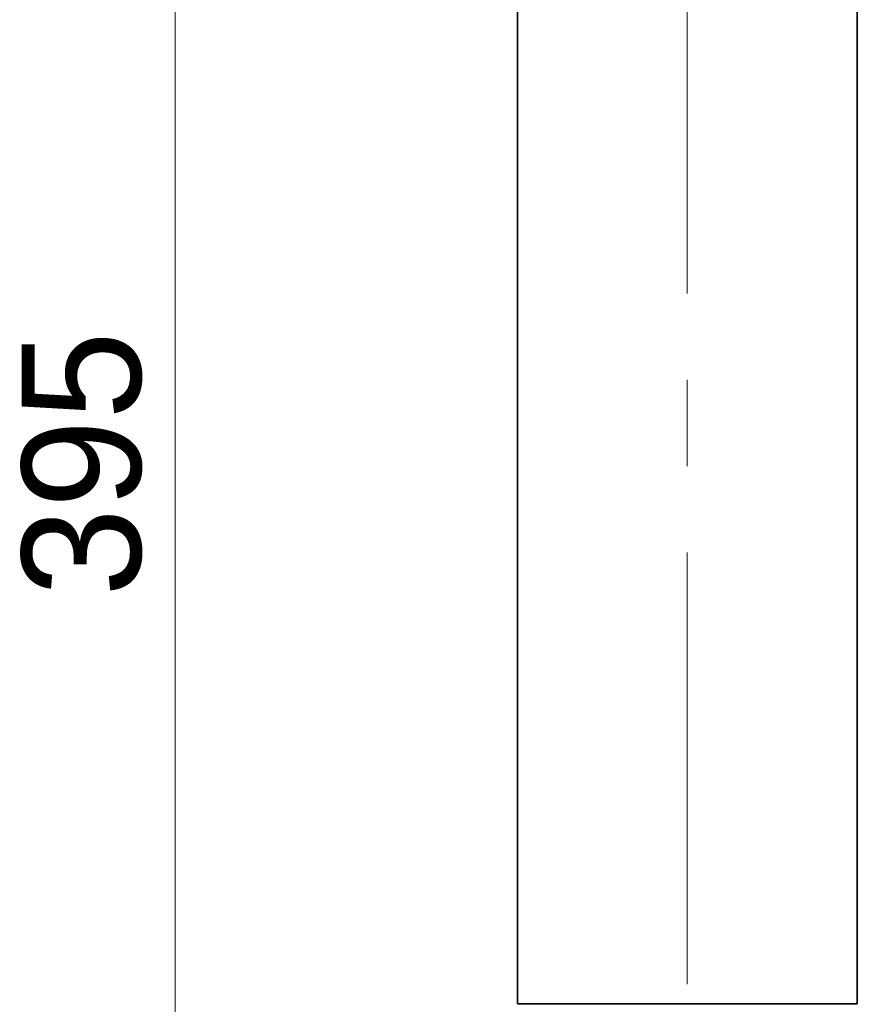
# Model space of a CAD drawing. Header units: millimetres. Extents: x 0 to 3360, y 0 to 2379.
# Tile 15 of 21: x 1237 to 1435, y 1679 to 1911. Entities that reach past the tile are written whole.
import ezdxf

# ---------------------------------------------------------------- set-up
doc = ezdxf.new("R2010")
doc.units = ezdxf.units.MM
doc.header["$LTSCALE"] = 8
doc.linetypes.add('CENTERX2', pattern=[20.32, 12.7, -2.54, 2.54, -2.54])
doc.layers.get('0').update_dxf_attribs({"lineweight": 18})
doc.layers.add('中心线层', color=6, linetype='CENTERX2', lineweight=25)
doc.layers.add('标注层', color=150, linetype='Continuous', lineweight=18)
doc.styles.add('SLDTEXTSTYLE1', font='txt')
doc.dimstyles.new('SLDDIMSTYLE1', dxfattribs={"dimtxt": 28, "dimasz": 32, "dimexe": 0, "dimexo": 0.0625, "dimgap": 7, "dimtad": 1, "dimrnd": 1e-09, "dimzin": 12, "dimdsep": 46, "dimtxsty": 'SLDTEXTSTYLE1', "dimcen": 0.09, "dimdle": 64, "dimadec": 0, "dimazin": 3, "dimtfac": 1, "dimtdec": 3, "dimtofl": 0, "dimtmove": 0, "dimatfit": 3, "dimfxl": 1, "dimfrac": 2, "dimtolj": 1, "dimarcsym": 0})

# ---------------------------------------------------------------- blocks, each defined once
blk = doc.blocks.new('*X29')
at = {"layer": '标注层'}
for points in [[(1274, 1997.02), (1270, 1965.02), (1278, 1965.02)], [(1274, 1602.02), (1278, 1634.02), (1270, 1634.02)]]:
    blk.add_hatch(color=256, dxfattribs=at).paths.add_polyline_path(points, flags=0)
for p, q in [((1393.82, 1997.02), (1258, 1997.02)), ((1274, 1602.02), (1274, 1997.02)), ((1377.68, 1602.02), (1258, 1602.02))]:
    blk.add_line(p, q, dxfattribs=at)
at = {"layer": '标注层', "insert": (1237.9, 1775.08), "char_height": 28, "width": 110.4358, "attachment_point": 1, "rotation": 90, "style": 'SLDTEXTSTYLE1'}
blk.add_mtext('395', dxfattribs=at)

msp = doc.modelspace()

# ---------------------------------------------------------------- linework, layer by layer
at = {"color": 7, "linetype": 'Continuous', "lineweight": 35}
for p, q in [((1354.514, 1948.023), (1354.514, 1679.223)), ((1434.514, 1679.223), (1434.514, 1948.023)), ((1354.514, 1679.223), (1434.514, 1679.223))]:
    msp.add_line(p, q, dxfattribs=at)
at = {"layer": '中心线层', "linetype": 'CENTERX2', "lineweight": 18}
msp.add_line((1394.514, 1948.023), (1394.514, 1663.023), dxfattribs=at)

# ---------------------------------------------------------------- dimensions: what is measured, and where the dimension line sits
at = {"layer": '标注层'}
dim = msp.add_linear_dim(base=(1273.996, 1997.023), p1=(1377.675, 1602.023), p2=(1393.823, 1997.023), angle=270, dimstyle='SLDDIMSTYLE1', override={"dimsah": 1, "dimtzin": 12}, dxfattribs=at)
dim.commit()
dim.dimension.update_dxf_attribs({"geometry": '*X29', "text_midpoint": (1273.996, 1799.523), "dimtype": 160})

doc.saveas('drawing.dxf')
